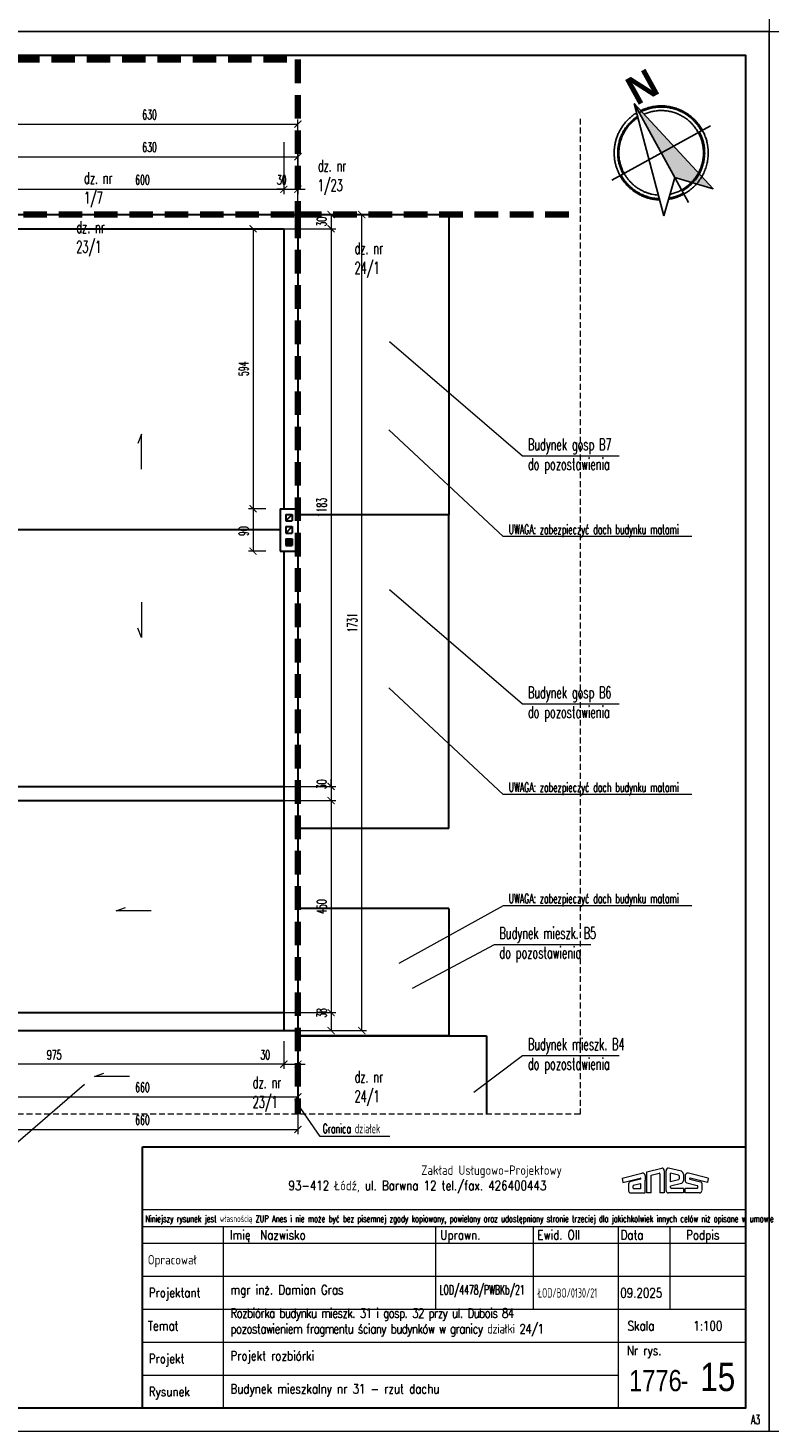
# Model space of a CAD drawing. Header units: millimetres. Extents: x 33311 to 435617, y -160714 to 185563.
# Tile 8 of 70: x 326915 to 342645, y -130937 to -101237. Entities that reach past the tile are written whole.
import ezdxf
from ezdxf.enums import TextEntityAlignment as Align

# ---------------------------------------------------------------- set-up
doc = ezdxf.new("R2010")
doc.units = ezdxf.units.MM
doc.header["$MEASUREMENT"] = 0
doc.linetypes.add('HIDDEN2', pattern=[0.1875, 0.125, -0.0625])
doc.layers.get('Defpoints').update_dxf_attribs({"lineweight": 0})
for name, color, linetype, lineweight in [('[ 05widok istn', 50, 'Continuous', 30), ('[ 17granica', 172, 'HIDDEN2', 100), ('[ 20ucięcie', 8, 'HIDDEN2', 13), ('[ 22wymiarowanie', 8, 'Continuous', 13), ('[ 23kota odnośnik', 1, 'Continuous', 13), ('[ 24ramka cienka', 1, 'Continuous', 13), ('[ 25ramka gruba', 4, 'Continuous', 30), ('[035 średnia', 2, 'Continuous', 30), ('[opisy1', 7, 'Continuous', 13), ('[opisy2', 4, 'Continuous', 13), ('[opisy3', 2, 'Continuous', 30), ('[opisy4', 3, 'Continuous', 30), ('[opisy5', 6, 'Continuous', 53), ('[ramka cienka', 1, 'Continuous', 13), ('[ramka gruba', 4, 'Continuous', 30)]:
    doc.layers.add(name, color=color, linetype=linetype, lineweight=lineweight)
doc.styles.add('99.2', font='simplex.shx', dxfattribs={"width": 0.6, "height": 200})
doc.styles.add('99.3', font='simplex.shx', dxfattribs={"width": 0.6, "height": 250})
doc.styles.add('ROMANS', font='romans.shx', dxfattribs={"height": 0.2})
doc.styles.add('SANSSERIFBOLD', font='txt', dxfattribs={"height": 0.3})
doc.styles.get("Standard").update_dxf_attribs({"font": 'arial.ttf'})
doc.styles.add('Style-Arial', font='arial.ttf')
doc.dimstyles.new('100cm', dxfattribs={"dimtxt": 200, "dimasz": 150, "dimexe": 100, "dimexo": 300, "dimgap": 100, "dimtad": 1, "dimdec": 0, "dimlfac": 0.1, "dimzin": 11, "dimtxsty": '99.2', "dimblk": 'ARCHTICK', "dimcen": 1.5, "dimclrd": 256, "dimclre": 256, "dimclrt": 4, "dimadec": 0, "dimazin": 0, "dimtfac": 0.75, "dimtdec": 0, "dimtix": 1, "dimtmove": 2, "dimatfit": 3, "dimfxl": 1, "dimtolj": 1, "dimtzin": 11, "dimlwd": -1, "dimlwe": -1, "dimarcsym": 0})

# ---------------------------------------------------------------- blocks, each defined once
blk = doc.blocks.new('_ArchTick')
at = {"color": 0, "linetype": 'ByBlock', "const_width": 0.15, "flags": 128}
blk.add_lwpolyline([(-0.5, -0.5), (0.5, 0.5)], dxfattribs=at)
blk = doc.blocks.new('*D753')
at = {"layer": '[ 22wymiarowanie', "transparency": 16777216}
for p, q in [((326345, -104842), (326345, -103867)), ((332645, -105225), (332645, -103867)), ((326345, -103967), (332645, -103967))]:
    blk.add_line(p, q, dxfattribs=at)
at = {"layer": 'Defpoints', "color": 0, "transparency": 16777216}
for p in [(332645, -103967), (326345, -105142), (332645, -105525)]:
    blk.add_point(p, dxfattribs=at)
at = {"layer": '[ 22wymiarowanie', "transparency": 16777216, "xscale": 150, "yscale": 150, "zscale": 150, "rotation": 180}
blk.add_blockref('_ArchTick', (326345, -103967), dxfattribs=at)
at = {"layer": '[ 22wymiarowanie', "transparency": 16777216, "xscale": 150, "yscale": 150, "zscale": 150}
blk.add_blockref('_ArchTick', (332645, -103967), dxfattribs=at)
at = {"layer": '[ 22wymiarowanie', "color": 4, "transparency": 16777216, "insert": (329495, -103767), "char_height": 200, "attachment_point": 5, "style": '99.2'}
blk.add_mtext('\\A1;\\H1x;\\W0.6;630', dxfattribs=at)
blk = doc.blocks.new('*D761')
at = {"layer": '[ 22wymiarowanie', "transparency": 16777216}
for p, q in [((332645, -120387), (332645, -124011)), ((326045, -120842), (326045, -124011)), ((326045, -123911), (332645, -123911))]:
    blk.add_line(p, q, dxfattribs=at)
at = {"layer": 'Defpoints', "color": 0, "transparency": 16777216}
for p in [(332645, -120087), (326045, -120542), (332645, -123911)]:
    blk.add_point(p, dxfattribs=at)
at = {"layer": '[ 22wymiarowanie', "transparency": 16777216, "xscale": 150, "yscale": 150, "zscale": 150, "rotation": 180}
blk.add_blockref('_ArchTick', (326045, -123911), dxfattribs=at)
at = {"layer": '[ 22wymiarowanie', "transparency": 16777216, "xscale": 150, "yscale": 150, "zscale": 150}
blk.add_blockref('_ArchTick', (332645, -123911), dxfattribs=at)
at = {"layer": '[ 22wymiarowanie', "color": 4, "transparency": 16777216, "insert": (329345, -123711), "char_height": 200, "attachment_point": 5, "style": '99.2'}
blk.add_mtext('\\A1;\\H1x;\\W0.6;660', dxfattribs=at)
blk = doc.blocks.new('*D766')
at = {"layer": '[ 22wymiarowanie', "transparency": 16777216}
for p, q in [((326345, -103856), (326345, -104759)), ((332345, -103662), (332345, -104759)), ((326345, -104659), (332345, -104659))]:
    blk.add_line(p, q, dxfattribs=at)
at = {"layer": 'Defpoints', "color": 0, "transparency": 16777216}
for p in [(326345, -103556), (332345, -103362), (332345, -104659)]:
    blk.add_point(p, dxfattribs=at)
at = {"layer": '[ 22wymiarowanie', "transparency": 16777216, "xscale": 150, "yscale": 150, "zscale": 150, "rotation": 180}
blk.add_blockref('_ArchTick', (326345, -104659), dxfattribs=at)
at = {"layer": '[ 22wymiarowanie', "transparency": 16777216, "xscale": 150, "yscale": 150, "zscale": 150}
blk.add_blockref('_ArchTick', (332345, -104659), dxfattribs=at)
at = {"layer": '[ 22wymiarowanie', "color": 4, "transparency": 16777216, "insert": (329345, -104459), "char_height": 200, "attachment_point": 5, "style": '99.2'}
blk.add_mtext('\\A1;\\H1x;\\W0.6;600', dxfattribs=at)
blk = doc.blocks.new('*D767')
at = {"layer": '[ 22wymiarowanie', "transparency": 16777216}
for p, q in [((332345, -103662), (332345, -104759)), ((332645, -103808), (332645, -104759)), ((332345, -104659), (332195, -104659)), ((332345, -104659), (332645, -104659)), ((332645, -104659), (332795, -104659))]:
    blk.add_line(p, q, dxfattribs=at)
at = {"layer": 'Defpoints', "color": 0, "transparency": 16777216}
for p in [(332345, -103362), (332645, -103508), (332645, -104659)]:
    blk.add_point(p, dxfattribs=at)
at = {"layer": '[ 22wymiarowanie', "transparency": 16777216, "xscale": 150, "yscale": 150, "zscale": 150}
blk.add_blockref('_ArchTick', (332345, -104659), dxfattribs=at)
at = {"layer": '[ 22wymiarowanie', "transparency": 16777216, "xscale": 150, "yscale": 150, "zscale": 150, "rotation": 180}
blk.add_blockref('_ArchTick', (332645, -104659), dxfattribs=at)
at = {"layer": '[ 22wymiarowanie', "color": 4, "transparency": 16777216, "insert": (332301, -104459), "char_height": 200, "attachment_point": 5, "style": '99.2'}
blk.add_mtext('\\A1;\\H1x;\\W0.6;30', dxfattribs=at)
blk = doc.blocks.new('*D770')
at = {"layer": '[ 22wymiarowanie', "transparency": 16777216}
for p, q in [((332345, -122732), (332345, -123319)), ((332645, -122732), (332645, -123319)), ((332345, -123219), (332195, -123219)), ((332345, -123219), (332645, -123219)), ((332645, -123219), (332795, -123219))]:
    blk.add_line(p, q, dxfattribs=at)
at = {"layer": 'Defpoints', "color": 0, "transparency": 16777216}
for p in [(332345, -122432), (332645, -122432), (332645, -123219)]:
    blk.add_point(p, dxfattribs=at)
at = {"layer": '[ 22wymiarowanie', "transparency": 16777216, "xscale": 150, "yscale": 150, "zscale": 150}
blk.add_blockref('_ArchTick', (332345, -123219), dxfattribs=at)
at = {"layer": '[ 22wymiarowanie', "transparency": 16777216, "xscale": 150, "yscale": 150, "zscale": 150, "rotation": 180}
blk.add_blockref('_ArchTick', (332645, -123219), dxfattribs=at)
at = {"layer": '[ 22wymiarowanie', "color": 4, "transparency": 16777216, "insert": (331951, -123019), "char_height": 200, "attachment_point": 5, "style": '99.2'}
blk.add_mtext('\\A1;\\H1x;\\W0.6;30', dxfattribs=at)
blk = doc.blocks.new('*D771')
at = {"layer": '[ 22wymiarowanie', "transparency": 16777216}
for p, q in [((332345, -122732), (332345, -123319)), ((322595, -123419), (322595, -123119)), ((332345, -123219), (322595, -123219))]:
    blk.add_line(p, q, dxfattribs=at)
at = {"layer": 'Defpoints', "color": 0, "transparency": 16777216}
for p in [(332345, -122432), (322595, -123219), (322595, -123719)]:
    blk.add_point(p, dxfattribs=at)
at = {"layer": '[ 22wymiarowanie', "transparency": 16777216, "xscale": 150, "yscale": 150, "zscale": 150, "rotation": 180}
blk.add_blockref('_ArchTick', (322595, -123219), dxfattribs=at)
at = {"layer": '[ 22wymiarowanie', "transparency": 16777216, "xscale": 150, "yscale": 150, "zscale": 150}
blk.add_blockref('_ArchTick', (332345, -123219), dxfattribs=at)
at = {"layer": '[ 22wymiarowanie', "color": 4, "transparency": 16777216, "insert": (327470, -123019), "char_height": 200, "attachment_point": 5, "style": '99.2'}
blk.add_mtext('\\A1;\\H1x;\\W0.6;975', dxfattribs=at)
blk = doc.blocks.new('*D781')
at = {"layer": '[ 22wymiarowanie', "transparency": 16777216}
for p, q in [((329297, -105496), (331792, -105496)), ((331692, -105496), (331692, -111436)), ((331965, -111436), (331592, -111436))]:
    blk.add_line(p, q, dxfattribs=at)
at = {"layer": 'Defpoints', "color": 0, "transparency": 16777216}
for p in [(328997, -105496), (331692, -111436), (332265, -111436)]:
    blk.add_point(p, dxfattribs=at)
at = {"layer": '[ 22wymiarowanie', "transparency": 16777216, "xscale": 150, "yscale": 150, "zscale": 150}
for p, rotation in [((331692, -105496), 90), ((331692, -111436), 270)]:
    blk.add_blockref('_ArchTick', p, dxfattribs=dict(at, rotation=rotation))
at = {"layer": '[ 22wymiarowanie', "color": 4, "transparency": 16777216, "insert": (331492, -108466), "char_height": 200, "attachment_point": 5, "rotation": 90, "style": '99.2'}
blk.add_mtext('\\A1;\\H1x;\\W0.6;594', dxfattribs=at)
blk = doc.blocks.new('*D782')
at = {"layer": '[ 22wymiarowanie', "transparency": 16777216}
for p, q in [((331965, -111436), (331592, -111436)), ((331692, -111436), (331692, -112336)), ((331965, -112336), (331592, -112336))]:
    blk.add_line(p, q, dxfattribs=at)
at = {"layer": 'Defpoints', "color": 0, "transparency": 16777216}
for p in [(332265, -111436), (331692, -112336), (332265, -112336)]:
    blk.add_point(p, dxfattribs=at)
at = {"layer": '[ 22wymiarowanie', "transparency": 16777216, "xscale": 150, "yscale": 150, "zscale": 150}
for p, rotation in [((331692, -111436), 90), ((331692, -112336), 270)]:
    blk.add_blockref('_ArchTick', p, dxfattribs=dict(at, rotation=rotation))
at = {"layer": '[ 22wymiarowanie', "color": 4, "transparency": 16777216, "insert": (331492, -111912), "char_height": 200, "attachment_point": 5, "rotation": 90, "style": '99.2'}
blk.add_mtext('\\A1;\\H1x;\\W0.6;90', dxfattribs=at)
blk = doc.blocks.new('*D790')
at = {"layer": '[ 22wymiarowanie', "transparency": 16777216}
for p, q in [((326345, -105881), (326345, -103175)), ((326345, -103275), (332645, -103275)), ((332645, -104909), (332645, -103175))]:
    blk.add_line(p, q, dxfattribs=at)
at = {"layer": 'Defpoints', "color": 0, "transparency": 16777216}
for p in [(332645, -103275), (332645, -105209), (326345, -106181)]:
    blk.add_point(p, dxfattribs=at)
at = {"layer": '[ 22wymiarowanie', "transparency": 16777216, "xscale": 150, "yscale": 150, "zscale": 150, "rotation": 180}
blk.add_blockref('_ArchTick', (326345, -103275), dxfattribs=at)
at = {"layer": '[ 22wymiarowanie', "transparency": 16777216, "xscale": 150, "yscale": 150, "zscale": 150}
blk.add_blockref('_ArchTick', (332645, -103275), dxfattribs=at)
at = {"layer": '[ 22wymiarowanie', "color": 4, "transparency": 16777216, "insert": (329495, -103075), "char_height": 200, "attachment_point": 5, "style": '99.2'}
blk.add_mtext('\\A1;\\H1x;\\W0.6;630', dxfattribs=at)
blk = doc.blocks.new('*D796')
at = {"layer": '[ 22wymiarowanie', "transparency": 16777216}
for p, q in [((332645, -120187), (332645, -124703)), ((326045, -120888), (326045, -124703)), ((326045, -124603), (332645, -124603))]:
    blk.add_line(p, q, dxfattribs=at)
at = {"layer": 'Defpoints', "color": 0, "transparency": 16777216}
for p in [(332645, -119887), (326045, -120588), (332645, -124603)]:
    blk.add_point(p, dxfattribs=at)
at = {"layer": '[ 22wymiarowanie', "transparency": 16777216, "xscale": 150, "yscale": 150, "zscale": 150, "rotation": 180}
blk.add_blockref('_ArchTick', (326045, -124603), dxfattribs=at)
at = {"layer": '[ 22wymiarowanie', "transparency": 16777216, "xscale": 150, "yscale": 150, "zscale": 150}
blk.add_blockref('_ArchTick', (332645, -124603), dxfattribs=at)
at = {"layer": '[ 22wymiarowanie', "color": 4, "transparency": 16777216, "insert": (329345, -124403), "char_height": 200, "attachment_point": 5, "style": '99.2'}
blk.add_mtext('\\A1;\\H1x;\\W0.6;660', dxfattribs=at)
blk = doc.blocks.new('*D798')
at = {"layer": '[ 22wymiarowanie', "transparency": 16777216}
for p, q in [((331005, -105196), (333449, -105196)), ((333349, -105196), (333349, -105496)), ((331005, -105496), (333449, -105496))]:
    blk.add_line(p, q, dxfattribs=at)
at = {"layer": 'Defpoints', "color": 0, "transparency": 16777216}
for p in [(330705, -105196), (330705, -105496), (333349, -105496)]:
    blk.add_point(p, dxfattribs=at)
at = {"layer": '[ 22wymiarowanie', "transparency": 16777216, "xscale": 150, "yscale": 150, "zscale": 150}
for p, rotation in [((333349, -105196), 90), ((333349, -105496), 270)]:
    blk.add_blockref('_ArchTick', p, dxfattribs=dict(at, rotation=rotation))
at = {"layer": '[ 22wymiarowanie', "color": 4, "transparency": 16777216, "insert": (333149, -105346), "char_height": 200, "attachment_point": 5, "rotation": 90, "style": '99.2'}
blk.add_mtext('\\A1;\\H1x;\\W0.6;30', dxfattribs=at)
blk = doc.blocks.new('*D799')
at = {"layer": '[ 22wymiarowanie', "transparency": 16777216}
for p, q in [((331005, -105496), (333449, -105496)), ((333349, -105496), (333349, -117326)), ((330006, -117326), (333449, -117326))]:
    blk.add_line(p, q, dxfattribs=at)
at = {"layer": 'Defpoints', "color": 0, "transparency": 16777216}
for p in [(330705, -105496), (329706, -117326), (333349, -117326)]:
    blk.add_point(p, dxfattribs=at)
at = {"layer": '[ 22wymiarowanie', "transparency": 16777216, "xscale": 150, "yscale": 150, "zscale": 150}
for p, rotation in [((333349, -105496), 90), ((333349, -117326), 270)]:
    blk.add_blockref('_ArchTick', p, dxfattribs=dict(at, rotation=rotation))
at = {"layer": '[ 22wymiarowanie', "color": 4, "transparency": 16777216, "insert": (333149, -111411), "char_height": 200, "attachment_point": 5, "rotation": 90, "style": '99.2'}
blk.add_mtext('\\A1;\\H1x;\\W0.6;1183', dxfattribs=at)
blk = doc.blocks.new('*D800')
at = {"layer": '[ 22wymiarowanie', "transparency": 16777216}
for p, q in [((333349, -117326), (333349, -117176)), ((330006, -117326), (333449, -117326)), ((333349, -117326), (333349, -117626)), ((330006, -117626), (333449, -117626)), ((333349, -117626), (333349, -117776))]:
    blk.add_line(p, q, dxfattribs=at)
at = {"layer": 'Defpoints', "color": 0, "transparency": 16777216}
for p in [(329706, -117326), (329706, -117626), (333349, -117626)]:
    blk.add_point(p, dxfattribs=at)
at = {"layer": '[ 22wymiarowanie', "transparency": 16777216, "xscale": 150, "yscale": 150, "zscale": 150}
for p, rotation in [((333349, -117326), 270), ((333349, -117626), 90)]:
    blk.add_blockref('_ArchTick', p, dxfattribs=dict(at, rotation=rotation))
at = {"layer": '[ 22wymiarowanie', "color": 4, "transparency": 16777216, "insert": (333149, -117283), "char_height": 200, "attachment_point": 5, "rotation": 90, "style": '99.2'}
blk.add_mtext('\\A1;\\H1x;\\W0.6;30', dxfattribs=at)
blk = doc.blocks.new('*D801')
at = {"layer": '[ 22wymiarowanie', "transparency": 16777216}
for p, q in [((330006, -117626), (333449, -117626)), ((333349, -117626), (333349, -122126)), ((330024, -122126), (333449, -122126))]:
    blk.add_line(p, q, dxfattribs=at)
at = {"layer": 'Defpoints', "color": 0, "transparency": 16777216}
for p in [(329706, -117626), (329724, -122126), (333349, -122126)]:
    blk.add_point(p, dxfattribs=at)
at = {"layer": '[ 22wymiarowanie', "transparency": 16777216, "xscale": 150, "yscale": 150, "zscale": 150}
for p, rotation in [((333349, -117626), 90), ((333349, -122126), 270)]:
    blk.add_blockref('_ArchTick', p, dxfattribs=dict(at, rotation=rotation))
at = {"layer": '[ 22wymiarowanie', "color": 4, "transparency": 16777216, "insert": (333149, -119876), "char_height": 200, "attachment_point": 5, "rotation": 90, "style": '99.2'}
blk.add_mtext('\\A1;\\H1x;\\W0.6;450', dxfattribs=at)
blk = doc.blocks.new('*D802')
at = {"layer": '[ 22wymiarowanie', "transparency": 16777216}
for p, q in [((330024, -122126), (333449, -122126)), ((333349, -122126), (333349, -122506)), ((329900, -122506), (333449, -122506))]:
    blk.add_line(p, q, dxfattribs=at)
at = {"layer": 'Defpoints', "color": 0, "transparency": 16777216}
for p in [(329724, -122126), (329600, -122506), (333349, -122506)]:
    blk.add_point(p, dxfattribs=at)
at = {"layer": '[ 22wymiarowanie', "transparency": 16777216, "xscale": 150, "yscale": 150, "zscale": 150}
for p, rotation in [((333349, -122126), 90), ((333349, -122506), 270)]:
    blk.add_blockref('_ArchTick', p, dxfattribs=dict(at, rotation=rotation))
at = {"layer": '[ 22wymiarowanie', "color": 4, "transparency": 16777216, "insert": (333149, -122133), "char_height": 200, "attachment_point": 5, "rotation": 90, "style": '99.2'}
blk.add_mtext('\\A1;\\H1x;\\W0.6;38', dxfattribs=at)
blk = doc.blocks.new('*D803')
at = {"layer": '[ 22wymiarowanie', "transparency": 16777216}
for p, q in [((332396, -105196), (334099, -105196)), ((333999, -122506), (333999, -105196)), ((332380, -122506), (334099, -122506))]:
    blk.add_line(p, q, dxfattribs=at)
at = {"layer": 'Defpoints', "color": 0, "transparency": 16777216}
for p in [(332096, -105196), (333999, -105196), (332080, -122506)]:
    blk.add_point(p, dxfattribs=at)
at = {"layer": '[ 22wymiarowanie', "transparency": 16777216, "xscale": 150, "yscale": 150, "zscale": 150}
for p, rotation in [((333999, -105196), 90), ((333999, -122506), 270)]:
    blk.add_blockref('_ArchTick', p, dxfattribs=dict(at, rotation=rotation))
at = {"layer": '[ 22wymiarowanie', "color": 4, "transparency": 16777216, "insert": (333799, -113851), "char_height": 200, "attachment_point": 5, "rotation": 90, "style": '99.2'}
blk.add_mtext('\\A1;\\H1x;\\W0.6;1731', dxfattribs=at)
blk = doc.blocks.new('tabela bez spr 2021_1')
at = {"layer": '[opisy2'}
for p, q in [((127.59, -26.43), (131.79, -25.38)), ((127.59, -26.43), (127.75, -27.34)), ((127.75, -27.34), (131.42, -26.43)), ((131.47, -26.67), (129.2, -27.23)), ((132.46, -25.87), (132.46, -26.94)), ((132.83, -25.09), (136, -24.3)), ((132.83, -29.57), (132.83, -25.09)), ((133.75, -25.81), (135.44, -25.39)), ((133.75, -29.57), (133.75, -25.81)), ((135.6, -25.57), (135.6, -29.57)), ((136.52, -24.87), (136.52, -29.57)), ((136.89, -29.06), (136.89, -24.82)), ((140.18, -24.99), (137.44, -24.3)), ((137.81, -27.2), (137.81, -25.35)), ((139.54, -25.78), (137.81, -25.35)), ((139.66, -25.95), (139.66, -26.6)), ((140.58, -25.6), (140.58, -26.94)), ((140.96, -25.87), (140.96, -26.94)), ((145.84, -26.43), (141.63, -25.38)), ((141.96, -26.67), (144.22, -27.23)), ((145.68, -27.34), (142.01, -26.43)), ((145.84, -26.43), (145.68, -27.34)), ((128.96, -27.51), (128.96, -29.1)), ((129.4, -29.57), (132.46, -29.57)), ((129.88, -28.07), (129.88, -28.58)), ((131.46, -27.62), (129.94, -28)), ((129.96, -28.65), (131.46, -28.65)), ((131.54, -28.57), (131.54, -27.69)), ((132.46, -29.57), (132.46, -26.94)), ((133.75, -29.57), (132.83, -29.57)), ((136.52, -29.57), (135.6, -29.57)), ((140.58, -29.57), (137.41, -29.57)), ((139.54, -26.77), (137.81, -27.2)), ((140.18, -27.56), (137.81, -28.15)), ((137.81, -28.43), (137.81, -28.15)), ((140.58, -28.65), (138.04, -28.65)), ((140.58, -28.65), (140.58, -29.57)), ((140.96, -29.57), (140.96, -28.65)), ((143.47, -28.65), (140.96, -28.65)), ((143.98, -29.57), (140.96, -29.57)), ((141.3, -27.45), (143.48, -28)), ((143.54, -28.07), (143.54, -28.57)), ((144.47, -27.51), (144.47, -29.09))]:
    blk.add_line(p, q, dxfattribs=at)
for centre, radius, start, end in [((131.42, -26.55), 0.125, 293.4567, 88.5217), ((131.89, -25.95), 0.573, 7.5229, 99.9962), ((135.44, -25.55), 0.161, 353.6731, 90.0449), ((135.98, -24.84), 0.543, 356.9861, 87.5158), ((137.43, -24.84), 0.543, 89.6601, 183.0139), ((139.45, -25.97), 0.209, 5.6607, 65.2868), ((139.4, -26.55), 0.264, 301.3304, 347.7221), ((139.9, -25.61), 0.685, 359.5002, 65.6108), ((141.53, -25.95), 0.573, 80.0038, 172.4771), ((142.01, -26.55), 0.125, 91.4783, 246.5433), ((129.3, -27.56), 0.341, 106.0489, 172.1193), ((129.42, -29.11), 0.463, 177.9182, 272.4415), ((129.99, -28.09), 0.104, 113.2683, 168.7778), ((129.99, -28.55), 0.104, 191.2222, 254.218), ((131.47, -27.69), 0.0711, 357.5438, 94.4598), ((131.43, -28.55), 0.104, 285.782, 348.7778), ((137.43, -29.03), 0.543, 183.0139, 267.5158), ((138.05, -28.41), 0.237, 185.1133, 273.2773), ((139.9, -26.94), 0.682, 294.2445, 0.3127), ((141.5, -26.96), 0.532, 177.7189, 248.0928), ((143.44, -28.55), 0.104, 285.782, 348.7778), ((143.44, -28.09), 0.104, 11.2222, 66.7317), ((144, -29.11), 0.463, 267.5585, 2.0818), ((144.13, -27.56), 0.341, 7.8807, 73.9511)]:
    blk.add_arc(centre, radius, start, end, dxfattribs=at)
at = {"layer": '[ramka cienka'}
for p, q in [((25.85, -33.08), (153.85, -33.08)), ((25.75, -36.7), (153.75, -36.7)), ((42.85, -36.7), (42.85, -75.2)), ((88.06, -54.2), (88.06, -36.7)), ((108.78, -54.2), (108.78, -36.7)), ((126.78, -75.2), (126.78, -36.7)), ((137.75, -54.2), (137.75, -36.7)), ((25.75, -40.2), (153.75, -40.2)), ((25.75, -47.2), (153.75, -47.2)), ((25.75, -54.2), (153.75, -54.2)), ((25.75, -54.2), (153.75, -54.2)), ((25.75, -61.2), (153.75, -61.2)), ((25.75, -68.2), (126.78, -68.2))]:
    blk.add_line(p, q, dxfattribs=at)
at = {"layer": '[ramka gruba'}
blk.add_3dface([(25.75, -19.79), (153.75, -19.79), (153.75, -75.2), (25.75, -75.2)], dxfattribs=at)
at = {"layer": '[opisy1', "linetype": 'Continuous', "style": 'ROMANS', "width": 0.6}
blk.add_text('Niniejszy rysunek jest własnością ZUP Anes i nie może być bez pisemnej zgody kopiowany, powielany oraz udostępniany stronie trzeciej dla jakichkolwiek innych celów niż opisane w umowie', height=1.4, dxfattribs=at).set_placement((26.37, -35.74))
at = {"layer": '[opisy2', "linetype": 'Continuous', "style": 'ROMANS', "width": 0.8}
for s, p in [('Zakład Usługowo-Projektowy', (84.93, -25.74)), ('93-412 Łódź, ul. Barwna 12 tel./fax. 426400443', (56.75, -29.01)), ('Imię', (44.32, -39.48)), (' Nazwisko', (49.63, -39.48)), ('Uprawn.', (88.99, -39.48)), ('Ewid. OII', (109.57, -39.48)), ('Data', (127.24, -39.48)), ('Podpis', (141.15, -39.48)), ('Opracował', (26.89, -44.75)), ('Projektant', (27.1, -51.72)), ('Temat', (26.89, -58.75)), ('Skala', (128.73, -58.75)), ('Nr rys.', (128.58, -63.99)), ('Projekt', (27.1, -65.72)), ('Rysunek', (27.1, -72.72))]:
    blk.add_text(s, height=2, dxfattribs=at).set_placement(p)
at = {"layer": '[opisy4', "linetype": 'Continuous', "style": 'Style-Arial', "width": 0.8}
blk.add_text('-', height=4.5, dxfattribs=at).set_placement((139.97, -71.61))
blk = doc.blocks.new('*U888')
at = {"ltscale": 2000}
for p, q in [((-593, 484), (-779, 1310)), ((-779, 1310), (924, -477)), ((553, 1176), (-728, -848)), ((924, -477), (-1099, 805)), ((-1420, 299), (-593, 484)), ((924, -477), (-1420, 299))]:
    blk.add_line(p, q, dxfattribs=at)
at = {"ltscale": 2000, "flags": 128}
blk.add_lwpolyline([(924, -477), (-1420, 299), (-593, 484)], close=True, dxfattribs=at)
at = {"ltscale": 2000}
for points, weights in [([(-699, 953), (-1614, 244), (-777, -557), (60, -1358), (728, -412)], [1, 0.652720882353, 1, 0.652720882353, 1]), ([(781, -327), (1145, 317), (635, 853), (125, 1388), (-536, 1056)], [1, 0.803443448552, 1, 0.803443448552, 1]), ([(709, -251), (1006, 319), (563, 784), (119, 1249), (-464, 980)], [1, 0.813443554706, 1, 0.813443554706, 1]), ([(-674, 844), (-1430, 192), (-702, -491), (25, -1174), (628, -379)], [1, 0.668990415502, 1, 0.668990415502, 1])]:
    blk.add_rational_spline(points, weights, degree=2, knots=[0, 0, 0, 0.5, 0.5, 1, 1, 1], dxfattribs=at)
for points, weights in [([(-693, 926), (-822, 824), (-910, 685)], [1, 0.985987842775, 1]), ([(433, 986), (-28, 1278), (-518, 1037)], [1, 0.872086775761, 1]), ([(727, -270), (1130, 486), (406, 944)], [1, 0.733153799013, 1]), ([(-867, 658), (-1361, -122), (-581, -616)], [1, 0.707106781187, 1]), ([(-608, -658), (214, -1178), (734, -356)], [1, 0.707106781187, 1])]:
    blk.add_rational_spline(points, weights, degree=2, dxfattribs=at)
blk.add_solid([(924, -477), (-1420, 299), (-593, 484)], dxfattribs=at)
at = {"linetype": 'Continuous', "style": 'SANSSERIFBOLD', "width": 1}
blk.add_text('N', height=600, rotation=237.7119, dxfattribs=at).set_placement((853, -453))

msp = doc.modelspace()

# ---------------------------------------------------------------- hatches: boundary and pattern name
at = {"layer": '[ 05widok istn', "linetype": 'Continuous'}
msp.add_hatch(color=256, dxfattribs=at).paths.add_polyline_path([(332524.54, -112075.92), (332384.54, -112075.92), (332384.54, -112215.92), (332524.54, -112215.92)], flags=17)

# ---------------------------------------------------------------- linework, layer by layer
at = {"layer": '[ 05widok istn'}
for p, q in [((326344.54, -105195.92), (332644.54, -105195.92)), ((332644.54, -105195.92), (332644.54, -122505.92)), ((326344.54, -105495.92), (332344.54, -105495.92)), ((332344.54, -105495.92), (332344.54, -111435.92)), ((332264.54, -111435.92), (332264.54, -112335.92)), ((332264.54, -111435.92), (332644.54, -111435.92)), ((332384.54, -111555.92), (332384.54, -111695.92)), ((332384.54, -111555.92), (332524.54, -111555.92)), ((332384.54, -111695.92), (332524.54, -111555.92)), ((332524.54, -111555.92), (332524.54, -111695.92)), ((332264.54, -111885.92), (326344.54, -111885.92)), ((332384.54, -111695.92), (332524.54, -111695.92)), ((332384.54, -111815.92), (332384.54, -111955.92)), ((332384.54, -111815.92), (332524.54, -111815.92)), ((332384.54, -111955.92), (332524.54, -111815.92)), ((332384.54, -111955.92), (332524.54, -111955.92)), ((332524.54, -111815.92), (332524.54, -111955.92)), ((332384.54, -112075.92), (332384.54, -112215.92)), ((332384.54, -112075.92), (332524.54, -112075.92)), ((332384.54, -112215.92), (332524.54, -112215.92)), ((332524.54, -112075.92), (332524.54, -112215.92)), ((332264.54, -112335.92), (332644.54, -112335.92)), ((332344.54, -112335.92), (332344.54, -122505.92)), ((324504.54, -117325.92), (332344.54, -117325.92)), ((322294.54, -117625.92), (332344.54, -117625.92)), ((326044.54, -122125.92), (332344.54, -122125.92)), ((325854.54, -122505.92), (332644.54, -122505.92))]:
    msp.add_line(p, q, dxfattribs=at)
at = {"layer": '[ 05widok istn', "linetype": 'Continuous'}
msp.add_line((332644.54, -122505.92), (332644.54, -124281.08), dxfattribs=at)
at = {"layer": '[ 17granica', "ltscale": 4000}
for p, q in [((308661.84, -101908.86), (332644.54, -101908.86)), ((332644.54, -101908.86), (332644.54, -105195.92)), ((332644.54, -105195.92), (338633.95, -105195.92))]:
    msp.add_line(p, q, dxfattribs=at)
at = {"layer": '[ 17granica', "ltscale": 4000, "elevation": 0}
msp.add_lwpolyline([(310623.62, -124281.08), (310714.54, -122055.92), (310714.54, -106455.92), (311817.87, -105195.92), (332644.54, -105195.92), (332644.54, -124281.08)], dxfattribs=at)
at = {"layer": '[ 20ucięcie', "linetype": 'HIDDEN2', "ltscale": 1000}
for p, q in [((338633.95, -103162.83), (338633.95, -124281.08)), ((338633.95, -124281.08), (308209.55, -124281.08))]:
    msp.add_line(p, q, dxfattribs=at)
at = {"layer": '[ 23kota odnośnik'}
for p, q in [((329323.42, -109855.01), (329248.64, -110053.72)), ((329323.42, -110599.67), (329323.42, -109855.01)), ((329323.42, -113420.41), (329323.42, -114165.07)), ((329323.42, -114165.07), (329248.64, -113966.36)), ((328787.4, -119968.64), (328986.11, -119893.86)), ((329532.06, -119968.64), (328787.4, -119968.64)), ((328327.34, -123482.1), (328526.05, -123407.32)), ((329072, -123482.1), (328327.34, -123482.1))]:
    msp.add_line(p, q, dxfattribs=at)
at = {"layer": '[ 23kota odnośnik', "extrusion": (1.00628e-16, 0.997989, 0.063383), "flags": 128}
for points, elevation in [([(-339464.5, 45137.67), (-337414.49, 45137.67), (-334587.93, 6838.59)], -107675.81), ([(-339464.5, 45471.1), (-337414.49, 45471.1), (-334587.93, 7172.01)], -112925.67)]:
    msp.add_lwpolyline(points, dxfattribs=dict(at, elevation=elevation))
at = {"layer": '[ 23kota odnośnik', "flags": 128}
for points, elevation in [([(341002.91, -112027.84), (337002.91, -112027.84), (334570.97, -109761.83)], 38222.08), ([(341002.91, -117499.34), (337002.91, -117499.34), (334570.97, -115233.33)], 38222.08), ([(341002.91, -119858.74), (337002.91, -119858.74), (334784.71, -121085.79)], 38222.08), ([(334594.62, -124754.6), (333115.6, -124754.6), (332644.54, -124068.78)], 0)]:
    msp.add_lwpolyline(points, dxfattribs=dict(at, elevation=elevation))
at = {"layer": '[ 23kota odnośnik', "extrusion": (2.8643e-18, 0.997989, 0.063383), "elevation": -118019.69, "flags": 128}
msp.add_lwpolyline([(-338859.46, 45794.62), (-336809.45, 45794.62), (-335072.18, 60420.2)], dxfattribs=at)
at = {"layer": '[ 23kota odnośnik', "extrusion": (0, 0.997989, 0.063383), "elevation": -120373.98, "flags": 128}
msp.add_lwpolyline([(-339464.5, 45944.15), (-337414.49, 45944.15), (-336379.85, 58150.07)], dxfattribs=at)
at = {"layer": '[ 23kota odnośnik', "extrusion": (3.56253e-17, 0.997989, 0.063383), "elevation": -122646.05, "flags": 128}
msp.add_lwpolyline([(-323247.43, 46088.45), (-326167.9, 46088.45), (-328117.25, 19675.29)], dxfattribs=at)
at = {"layer": '[ 24ramka cienka', "ltscale": 2}
for points in [[(342644.54, -101313.79), (300644.54, -101313.79), (300644.54, -71613.79), (342644.54, -71613.79)], [(342644.54, -131013.79), (300644.54, -131013.79), (300644.54, -101313.79), (342644.54, -101313.79)], [(384644.54, -131013.79), (342644.54, -131013.79), (342644.54, -101313.79), (384644.54, -101313.79)]]:
    msp.add_3dface(points, dxfattribs=at)
at = {"layer": '[ 25ramka gruba', "ltscale": 2}
for p, q in [((329344.54, -124972.83), (342144.54, -124972.83)), ((329344.54, -130513.79), (329344.54, -124972.83)), ((329344.54, -124972.83), (342144.54, -124972.83))]:
    msp.add_line(p, q, dxfattribs=at)
at = {"layer": '[ 25ramka gruba'}
for p, q in [((329344.54, -124972.83), (342144.54, -124972.83)), ((329344.54, -130513.79), (329344.54, -124972.83))]:
    msp.add_line(p, q, dxfattribs=at)
at = {"layer": '[ 25ramka gruba', "ltscale": 2}
for points in [[(303144.54, -101813.79), (342144.54, -101813.79), (342144.54, -130513.79), (303144.54, -130513.79)], [(342144.54, -130513.79), (303144.54, -130513.79), (303144.54, -101813.79), (342144.54, -101813.79)]]:
    msp.add_3dface(points, dxfattribs=at)
at = {"layer": '[035 średnia', "linetype": 'Continuous'}
for p, q in [((332644.54, -105195.92), (335844.54, -105195.92)), ((335844.54, -105195.92), (335844.54, -111565.92)), ((335844.54, -111565.92), (332644.54, -111565.92)), ((335844.54, -118215.92), (335844.54, -111565.92)), ((335844.54, -118215.92), (332644.54, -118215.92)), ((335844.54, -119915.92), (332644.54, -119915.92)), ((335844.54, -119915.92), (335844.54, -122615.92)), ((335844.54, -122615.92), (332644.54, -122615.92)), ((332644.54, -122615.92), (336644.54, -122615.92)), ((336644.54, -122615.92), (336644.54, -124281.08))]:
    msp.add_line(p, q, dxfattribs=at)

# ---------------------------------------------------------------- block references
at = {"ltscale": 2000, "rotation": 151.1342754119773}
msp.add_blockref('*U888', (340358.48, -103700.99, -19111.04), dxfattribs=at)
at = {"layer": '[ramka gruba', "ltscale": 100, "xscale": 100, "yscale": 100, "zscale": 100}
msp.add_blockref('tabela bez spr 2021_1', (326769.22, -122993.36), dxfattribs=at)

# ---------------------------------------------------------------- texts
at = {"layer": '[opisy2', "linetype": 'Continuous', "style": '99.2', "width": 0.6}
msp.add_text('A3', height=200, dxfattribs=at).set_placement((342258.28, -130657.43), align=Align.TOP_LEFT)
at = {"layer": '[opisy2', "linetype": 'Continuous', "char_height": 200}
for s, insert, attachment_point, style in [('\\pt1800;\\H1x;\\W0.6;UWAGA: zabezpieczyć dach budynku matami', (337117.66, -111773.38, 38222.08), 1, '99.2'), ('\\pt1800;\\H1x;\\W0.6;UWAGA: zabezpieczyć dach budynku matami', (337117.66, -117244.88, 38222.08), 1, '99.2'), ('\\pt1800;\\H1x;\\W0.6;UWAGA: zabezpieczyć dach budynku matami', (337117.66, -119604.28, 38222.08), 1, '99.2'), ('\\H1x;\\W0.6;Granica działek', (333169.33, -124485.75), 1, '99.2'), ('\\H1x;\\W0.6;LOD/4478/PWBKb/21', (335646.99, -128171.6), 7, 'ROMANS'), ('\\H1x;\\W0.6;ŁOD/BO/0130/21', (337736.51, -128171.6), 7, 'ROMANS'), ('\\H1x;\\W0.8;09.2025', (339486.61, -128171.6), 7, 'ROMANS')]:
    msp.add_mtext(s, dxfattribs=dict(at, insert=insert, attachment_point=attachment_point, style=style))
at = {"layer": '[opisy3', "linetype": 'Continuous'}
for s, insert, char_height, attachment_point, style in [('\\H1x;\\W0.6;dz. nr \\P1/23', (333067.12, -104033.2, 38222.08), 250, 1, '99.3'), ('\\H1x;\\W0.6;dz. nr \\P1/7', (328103.79, -104294.34, 38222.08), 250, 1, '99.3'), ('\\H1x;\\W0.6;dz. nr \\P23/1', (327939.88, -105336.83, 38222.08), 250, 1, '99.3'), ('\\H1x;\\W0.6;dz. nr \\P24/1', (333847.81, -105784.35, 38222.08), 250, 1, '99.3'), ('\\H1x;\\W0.6;Budynek gosp B7\\Pdo pozostawienia', (337526.85, -109946.8, 38222.08), 250, 1, '99.3'), ('\\H1x;\\W0.6;Budynek gosp B6\\Pdo pozostawienia', (337526.85, -115207.24, 38222.08), 250, 1, '99.3'), ('\\H1x;\\W0.6;Budynek mieszk. B5 \\Pdo pozostawienia', (336921.81, -120311.53, 38222.08), 250, 1, '99.3'), ('\\H1x;\\W0.6;Budynek mieszk. B4\\Pdo pozostawienia', (337526.85, -122670.57, 38222.08), 250, 1, '99.3'), ('\\H1x;\\W0.6;dz. nr \\P23/1', (331685.84, -123480.57, 38222.08), 250, 1, '99.3'), ('\\H1x;\\W0.6;dz. nr \\P24/1', (333847.81, -123360.64, 38222.08), 250, 1, '99.3'), ('\\H1x;\\W0.8;mgr inż. Damian Gras', (331212.07, -128171.6), 200, 7, 'ROMANS'), ('\\H1x;\\W0.8;1:100', (341037.73, -128871.6), 200, 7, 'ROMANS'), ('\\H1x;\\W0.8;Projekt rozbiórki', (331212.07, -129571.6), 200, 7, 'ROMANS'), ('\\H1x;\\W0.8;Budynek mieszkalny nr 31 - rzut dachu', (331212.07, -130271.6), 200, 7, 'ROMANS')]:
    msp.add_mtext(s, dxfattribs=dict(at, insert=insert, char_height=char_height, attachment_point=attachment_point, style=style))
at = {"layer": '[opisy3', "linetype": 'Continuous', "insert": (331212.07, -128999.66), "char_height": 200, "width": 8200, "attachment_point": 7, "style": 'ROMANS'}
msp.add_mtext('\\H1x;\\W0.8;\\T0.900;Rozbiórka budynku mieszk. 31 i gosp. 32 przy ul. Dubois 84 pozostawieniem fragmentu ściany budynków w granicy działki 24/1', dxfattribs=at)
at = {"layer": '[opisy4', "linetype": 'Continuous', "insert": (340792.32, -130162.99), "char_height": 450, "attachment_point": 9}
msp.add_mtext('\\H1x;\\W0.8;1776', dxfattribs=at)
at = {"layer": '[opisy5', "linetype": 'Continuous', "insert": (341182.7, -130162.99), "char_height": 600, "attachment_point": 7}
msp.add_mtext('\\H1x;\\W0.8;15', dxfattribs=at)

# ---------------------------------------------------------------- dimensions: what is measured, and where the dimension line sits
at = {"layer": '[ 22wymiarowanie'}
for base, p1, p2, picture, middle in [((332644.54, -103275.41), (326344.54, -106180.67), (332644.54, -105209.45), '*D790', (329494.54, -103075.41)), ((332344.54, -104659.23), (326344.54, -103555.83), (332344.54, -103361.89), '*D766', (329344.54, -104459.23)), ((332644.54, -103967.32), (326344.54, -105141.8), (332644.54, -105525.28), '*D753', (329494.54, -103767.32)), ((332644.54, -124603.07), (326044.54, -120588.08), (332644.54, -119887.44), '*D796', (329344.54, -124403.07)), ((332644.54, -123911.16), (326044.54, -120542.14), (332644.54, -120086.68), '*D761', (329344.54, -123711.16))]:
    dim = msp.add_linear_dim(base=base, p1=p1, p2=p2, text='\\H1x;\\W0.6;<>', dimstyle='100cm', override={"dimatfit": 1}, dxfattribs=at)
    dim.commit()
    dim.dimension.update_dxf_attribs({"geometry": picture, "text_midpoint": middle})
for base, p1, p2, picture, middle in [((332644.54, -104659.23), (332344.54, -103361.89), (332644.54, -103508.5), '*D767', (332301.2, -104459.23)), ((332644.54, -123219.25), (332344.54, -122431.74), (332644.54, -122431.74), '*D770', (331951.2, -123019.25))]:
    dim = msp.add_linear_dim(base=base, p1=p1, p2=p2, text='\\H1x;\\W0.6;<>', dimstyle='100cm', override={"dimatfit": 1}, dxfattribs=at)
    dim.commit()
    dim.dimension.update_dxf_attribs({"geometry": picture, "text_midpoint": middle, "dimtype": 160})
for base, p1, p2, picture, middle in [((333348.96, -105495.92), (330704.87, -105195.92), (330704.87, -105495.92), '*D798', (333148.96, -105345.92)), ((331691.53, -112335.92), (332264.54, -111435.92), (332264.54, -112335.92), '*D782', (331491.53, -111911.67)), ((333348.96, -117625.92), (329705.5, -117325.92), (329705.5, -117625.92), '*D800', (333148.96, -117282.59)), ((333348.96, -122505.92), (329724.4, -122125.92), (329599.88, -122505.92), '*D802', (333148.96, -122132.59))]:
    dim = msp.add_linear_dim(base=base, p1=p1, p2=p2, angle=270, text='\\H1x;\\W0.6;<>', dimstyle='100cm', override={"dimatfit": 1}, dxfattribs=at)
    dim.commit()
    dim.dimension.update_dxf_attribs({"geometry": picture, "text_midpoint": middle, "dimtype": 160})
for base, p1, p2, angle, picture, middle in [((333998.7, -105195.92), (332079.96, -122505.92), (332095.76, -105195.92), 90, '*D803', (333798.7, -113850.92)), ((331691.53, -111435.92), (328997.3, -105495.92), (332264.54, -111435.92), 270, '*D781', (331491.53, -108465.92)), ((333348.96, -117325.92), (330704.87, -105495.92), (329705.5, -117325.92), 270, '*D799', (333148.96, -111410.92)), ((333348.96, -122125.92), (329705.5, -117625.92), (329724.4, -122125.92), 270, '*D801', (333148.96, -119875.92)), ((322594.54, -123219.25), (332344.54, -122431.74), (322594.54, -123719.25), 180, '*D771', (327469.54, -123019.25))]:
    dim = msp.add_linear_dim(base=base, p1=p1, p2=p2, angle=angle, text='\\H1x;\\W0.6;<>', dimstyle='100cm', override={"dimatfit": 1}, dxfattribs=at)
    dim.commit()
    dim.dimension.update_dxf_attribs({"geometry": picture, "text_midpoint": middle})

doc.saveas('drawing.dxf')
